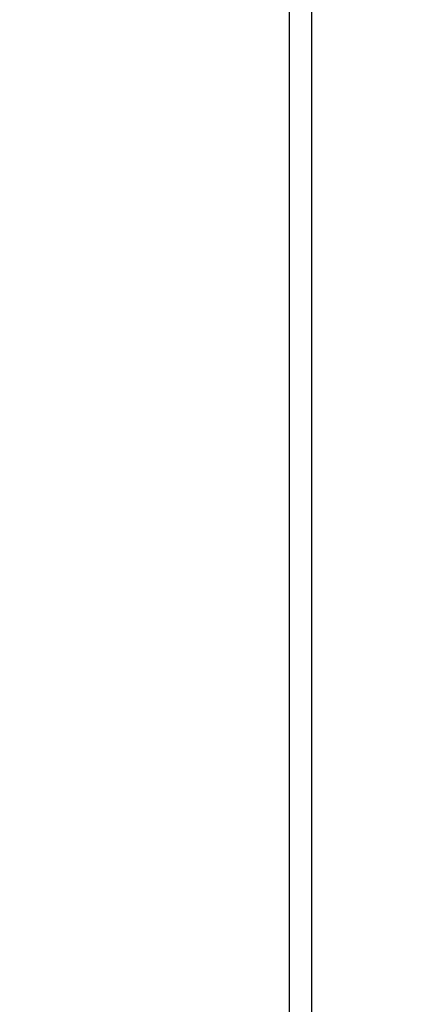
# Paper-space layout 'Blatt2' of a CAD drawing. Header units: millimetres. Extents: x 5 to 418, y 2 to 292.
# Tile 27 of 76: x 94.35 to 96.18, y 197.72 to 202.16. Entities that reach past the tile are written whole.
import ezdxf

# ---------------------------------------------------------------- set-up
doc = ezdxf.new("R2010")
doc.units = ezdxf.units.MM

psp = doc.layouts.new('Blatt2')

# ---------------------------------------------------------------- linework, layer by layer
at = {"color": 7, "linetype": 'Continuous', "lineweight": 25}
for p, q in [((95.5632, 202.8684), (95.5632, 189.6404)), ((95.6642, 202.7633), (95.6642, 189.6987))]:
    psp.add_line(p, q, dxfattribs=at)
at = {"color": 7, "linetype": 'Continuous', "lineweight": 18}
for centre, major_axis, ratio, start_param, end_param in [((372.0278, 363.2841), (379.9846, 5.8274), 0.587244, 3.834585, 4.001386), ((372.0278, 351.7967), (379.9866, -5.634), 0.567146, 3.873355, 3.997444), ((372.013, 364.2552), (378.7845, 5.8277), 0.587275, 3.871004, 3.964908)]:
    psp.add_ellipse(centre, major_axis=major_axis, ratio=ratio, start_param=start_param, end_param=end_param, dxfattribs=at)
at = {"color": 7, "linetype": 'Continuous', "lineweight": 25}
psp.add_open_spline([(87.3461, 211.6256), (88.1543, 211.1013), (90.4981, 209.581), (94.4492, 207.1006), (99.2284, 204.201), (104.0996, 201.3514), (109.0593, 198.5515), (114.1072, 195.8033), (117.9951, 193.7589), (120.198, 192.6299), (120.6706, 192.3876)], degree=3, knots=[0, 0, 0, 0, 0.0774167, 0.2244859, 0.3715556, 0.5186246, 0.6656928, 0.8127599, 0.959826, 1, 1, 1, 1], dxfattribs=at)

doc.saveas('drawing.dxf')
